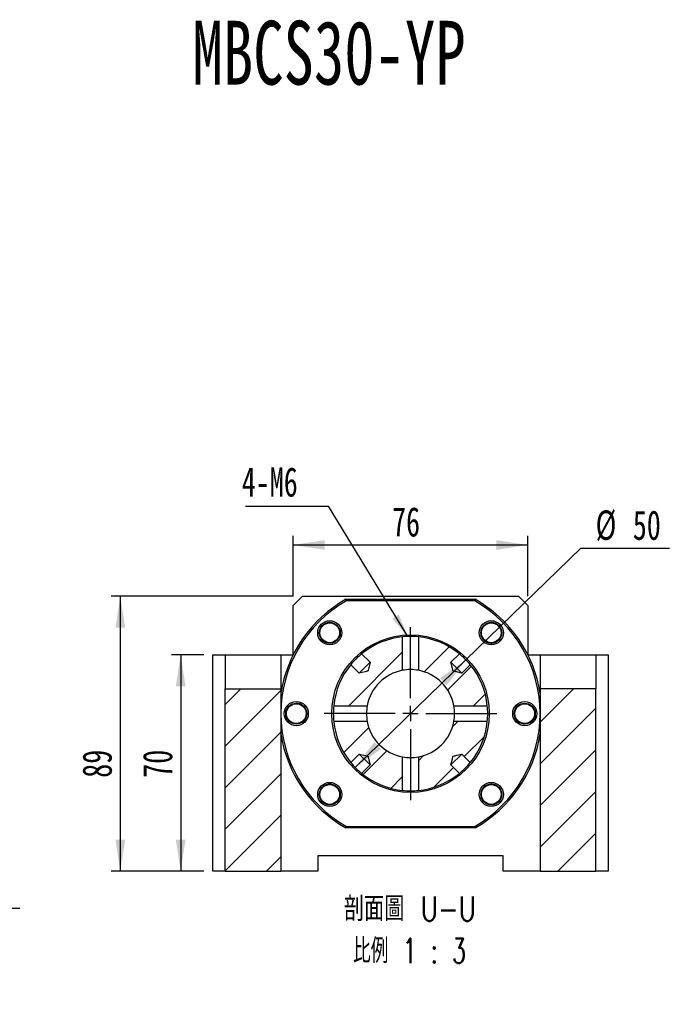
# Model space of a CAD drawing. Header units: millimetres. Extents: x 26 to 296, y 11 to 200.
# Tile 3 of 5: x 104 to 175, y 94 to 200. Entities that reach past the tile are written whole.
import ezdxf

# ---------------------------------------------------------------- set-up
doc = ezdxf.new("R2010")
doc.units = ezdxf.units.MM
doc.layers.add('圖層0', color=7, linetype='Continuous')
doc.styles.add('SLDTEXTSTYLE0', font='TXT', dxfattribs={"width": 0.7})
doc.styles.add('SLDTEXTSTYLE3', font='TXT', dxfattribs={"width": 0.7, "bigfont": 'bigfont'})
doc.styles.add('SLDTEXTSTYLE4', font='TXT', dxfattribs={"width": 0.75, "bigfont": 'bigfont'})
doc.styles.add('SLDTEXTSTYLE5', font='TXT', dxfattribs={"width": 0.65625, "bigfont": 'bigfont'})
doc.dimstyles.new('SLDDIMSTYLE2', dxfattribs={"dimtxt": 0.18, "dimasz": 2.5, "dimexe": 0, "dimexo": 0.0625, "dimgap": 0, "dimtad": 0, "dimtih": 1, "dimtoh": 1, "dimdec": 0, "dimrnd": 1e-09, "dimzin": 0, "dimdsep": 46, "dimtxsty": 'Standard', "dimsah": 1, "dimcen": 0.09, "dimadec": 0, "dimazin": 0, "dimtfac": 2.5, "dimtdec": 0, "dimtofl": 0, "dimtmove": 0, "dimatfit": 3, "dimfxl": 0, "dimfrac": 2, "dimtolj": 1, "dimtzin": 0, "dimarcsym": 0})
doc.dimstyles.new('SLDDIMSTYLE3', dxfattribs={"dimtxt": 3.389974, "dimasz": 2.5, "dimexe": 0, "dimexo": 0.0625, "dimgap": 0.847493, "dimtad": 1, "dimlfac": 3, "dimrnd": 1e-09, "dimzin": 12, "dimdsep": 46, "dimtxsty": 'SLDTEXTSTYLE0', "dimsah": 1, "dimcen": 0.09, "dimadec": 0, "dimazin": 3, "dimtfac": 1, "dimtofl": 0, "dimtmove": 0, "dimatfit": 3, "dimfxl": 0, "dimfrac": 2, "dimtolj": 1, "dimtzin": 12, "dimarcsym": 0})
doc.dimstyles.new('SLDDIMSTYLE4', dxfattribs={"dimtxt": 3.389974, "dimasz": 2.5, "dimexe": 0, "dimexo": 0.0625, "dimgap": 0.847493, "dimtad": 0, "dimtih": 1, "dimtoh": 1, "dimlfac": 3, "dimrnd": 1e-09, "dimzin": 12, "dimdsep": 46, "dimtxsty": 'SLDTEXTSTYLE0', "dimblk1": 'NONE', "dimsah": 1, "dimcen": 0, "dimadec": 0, "dimazin": 3, "dimtfac": 1, "dimtmove": 0, "dimatfit": 3, "dimldrblk": 'NONE', "dimfxl": 0, "dimfrac": 2, "dimtolj": 1, "dimtzin": 12, "dimarcsym": 0})
doc.dimstyles.new('SLDDIMSTYLE5', dxfattribs={"dimtxt": 3.389974, "dimasz": 2.5, "dimexe": 0, "dimexo": 0.0625, "dimgap": 0.847493, "dimtad": 0, "dimtih": 1, "dimtoh": 1, "dimlfac": 3, "dimrnd": 1e-09, "dimzin": 12, "dimdsep": 46, "dimtxsty": 'SLDTEXTSTYLE0', "dimsah": 1, "dimcen": 0, "dimadec": 0, "dimazin": 3, "dimtfac": 1, "dimtmove": 0, "dimatfit": 3, "dimfxl": 0, "dimfrac": 2, "dimtolj": 1, "dimtzin": 12, "dimarcsym": 0})

# ---------------------------------------------------------------- blocks, each defined once
blk = doc.blocks.new('SW_SYMBOL_HOLE_SPOT')
at = {"layer": '圖層0', "color": 0}
for p, q in [((0, 875), (0, 75)), ((1600, 75), (1600, 875)), ((0, 75), (1600, 75))]:
    blk.add_line(p, q, dxfattribs=at)
blk = doc.blocks.new('_D_5')
at = {"layer": '圖層0'}
for p, q in [((74.37, 143.18), (74.37, 136.51)), ((74.37, 136.51), (74.37, 104.41)), ((74.37, 104.41), (104.21, 104.41))]:
    blk.add_line(p, q, dxfattribs=at)
blk.add_solid([(74.37, 136.51), (73.85, 133.12), (74.9, 133.12)], dxfattribs=at)
at = {"layer": '圖層0', "xscale": 0.003964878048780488, "yscale": 0.003964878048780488, "zscale": 0.003964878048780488}
blk.add_blockref('SW_SYMBOL_HOLE_SPOT', (84.5, 104.8), dxfattribs=at)
at = {"layer": '圖層0', "char_height": 3.175, "attachment_point": 1}
for s, insert, style in [('4-', (75.96, 112.73), 'SLDTEXTSTYLE0'), ('%%c', (79.28, 112.73), 'SLDTEXTSTYLE0'), ('14\\M+18AAE\\M+19153\\M+18AD1\\M+190FA', (83.3, 112.73), 'SLDTEXTSTYLE3'), ('20', (91.7, 108.5), 'SLDTEXTSTYLE0')]:
    blk.add_mtext(s, dxfattribs=dict(at, insert=insert, style=style))
blk = doc.blocks.new('_NONE')
blk = doc.blocks.new('_D_8')
at = {"layer": '圖層0', "color": 7}
for p, q in [((124.07, 131.74), (120.59, 131.74)), ((121.59, 131.74), (121.59, 108.41)), ((124.07, 108.41), (120.59, 108.41))]:
    blk.add_line(p, q, dxfattribs=at)
for points in [[(121.59, 131.74), (121.07, 128.35), (122.11, 128.35)], [(121.59, 108.41), (122.11, 111.8), (121.07, 111.8)]]:
    blk.add_solid(points, dxfattribs=at)
at = {"layer": '圖層0', "color": 7, "insert": (117.5, 118.49), "char_height": 3.175, "attachment_point": 1, "rotation": 90, "style": 'SLDTEXTSTYLE0'}
blk.add_mtext('70', dxfattribs=at)
blk = doc.blocks.new('_D_9')
at = {"layer": '圖層0', "color": 7}
for p, q in [((133.73, 138.08), (114.07, 138.08)), ((115.07, 138.08), (115.07, 108.41)), ((124.07, 108.41), (114.07, 108.41))]:
    blk.add_line(p, q, dxfattribs=at)
for points in [[(115.07, 138.08), (114.55, 134.69), (115.59, 134.69)], [(115.07, 108.41), (115.59, 111.8), (114.55, 111.8)]]:
    blk.add_solid(points, dxfattribs=at)
at = {"layer": '圖層0', "color": 7, "insert": (110.97, 118.49), "char_height": 3.175, "attachment_point": 1, "rotation": 90, "style": 'SLDTEXTSTYLE0'}
blk.add_mtext('89', dxfattribs=at)
blk = doc.blocks.new('_D_10')
at = {"layer": '圖層0', "color": 7}
for p, q in [((133.73, 138.08), (133.73, 144.61)), ((159.07, 138.08), (159.07, 144.61)), ((133.73, 143.61), (159.07, 143.61))]:
    blk.add_line(p, q, dxfattribs=at)
for points in [[(133.73, 143.61), (137.12, 143.08), (137.12, 144.13)], [(159.07, 143.61), (155.68, 144.13), (155.68, 143.08)]]:
    blk.add_solid(points, dxfattribs=at)
at = {"layer": '圖層0', "color": 7, "insert": (144.41, 147.7), "char_height": 3.175, "attachment_point": 1, "style": 'SLDTEXTSTYLE0'}
blk.add_mtext('76', dxfattribs=at)
blk = doc.blocks.new('_D_11')
at = {"layer": '圖層0', "color": 7}
for p, q in [((152.38, 131.21), (164.79, 143.25)), ((164.79, 143.25), (174.37, 143.25)), ((140.42, 119.61), (152.38, 131.21))]:
    blk.add_line(p, q, dxfattribs=at)
for points in [[(152.38, 131.21), (149.59, 129.23), (150.31, 128.48)], [(140.42, 119.61), (143.22, 121.6), (142.49, 122.34)]]:
    blk.add_solid(points, dxfattribs=at)
at = {"layer": '圖層0', "color": 7, "char_height": 3.175, "attachment_point": 1, "style": 'SLDTEXTSTYLE0'}
for s, insert in [('%%c', (166.38, 147.34)), ('50', (170.4, 147.34))]:
    blk.add_mtext(s, dxfattribs=dict(at, insert=insert))
blk = doc.blocks.new('SW_NOTE_1')
at = {"layer": '圖層0', "color": 0, "char_height": 2.6458, "attachment_point": 2}
for s, insert, style in [('\\M+19655\\M+196CA\\M+19AA4 U-U', (8.6, 3.41), 'SLDTEXTSTYLE4'), ('\\M+194E4\\M+197E1 1 : 3', (8.56, -1.12), 'SLDTEXTSTYLE5')]:
    blk.add_mtext(s, dxfattribs=dict(at, insert=insert, style=style))
blk = doc.blocks.new('SW_NOTE_2')
at = {"layer": '圖層0', "color": 0}
blk.add_line((-8.96, 0), (0, 0), dxfattribs=at)
at = {"layer": '圖層0', "color": 0, "insert": (-9.35, 4.18), "char_height": 3.175, "attachment_point": 1, "style": 'SLDTEXTSTYLE0'}
blk.add_mtext('4-M6', dxfattribs=at)
blk = doc.blocks.new('SW_CENTERMARKSYMBOL_6')
at = {"layer": '圖層0', "color": 0}
for p, q in [((0, 1.67), (0, 9.33)), ((-1.67, 0), (-9.33, 0)), ((0, 0), (-0.83, 0)), ((0, 0), (0, 0.83)), ((0, 0), (0, -0.83)), ((0, 0), (0.83, 0)), ((1.67, 0), (9.33, 0)), ((0, -1.67), (0, -9.33))]:
    blk.add_line(p, q, dxfattribs=at)

msp = doc.modelspace()

# ---------------------------------------------------------------- hatches: boundary and pattern name
at = {"layer": '圖層0', "linetype": 'Continuous', "lineweight": 18}
h = msp.add_hatch(dxfattribs=at)
h.set_pattern_fill('ANSI31', color=256, style=0)
edge = h.paths.add_edge_path(flags=0)
edge.add_line((141.1273, 131.8638), (142.0406, 130.9505))
edge.add_spline(control_points=[(142.0406, 130.9505), (141.9665, 130.6537), (141.893, 130.3568), (141.8184, 130.0601), (141.8163, 130.0515), (141.8142, 130.043), (141.812, 130.0345), (141.8108, 130.0301), (141.8097, 130.0256), (141.8085, 130.0212), (141.8079, 130.0189), (141.8072, 130.0166), (141.8064, 130.0143), (141.806, 130.0131), (141.8055, 130.0118), (141.8049, 130.0107), (141.8044, 130.0099), (141.8038, 130.0092), (141.8032, 130.0086), (141.8023, 130.0079), (141.8013, 130.0074), (141.8002, 130.0069), (141.7956, 130.005), (141.7907, 130.0039), (141.7859, 130.0026), (141.7668, 129.9976), (141.7476, 129.9929), (141.7285, 129.9881), (141.6518, 129.9689), (141.5751, 129.9498), (141.4984, 129.9307), (141.2863, 129.8778), (141.0742, 129.8249), (140.8621, 129.772)], knot_values=[0.00942073, 0.00942073, 0.00942073, 0.00942073, 0.01217403, 0.01217403, 0.01217403, 0.01225313, 0.01225313, 0.01225313, 0.01229422, 0.01229422, 0.01229422, 0.01231586, 0.01231586, 0.01231586, 0.01232778, 0.01232778, 0.01232778, 0.01233592, 0.01233592, 0.01233592, 0.01234619, 0.01234619, 0.01234619, 0.01239115, 0.01239115, 0.01239115, 0.01256986, 0.01256986, 0.01256986, 0.01328466, 0.01328466, 0.01328466, 0.01526167, 0.01526167, 0.01526167, 0.01526167], weights=[1, 1, 1, 1, 1, 1, 1, 1, 1, 1, 1, 1, 1, 1, 1, 1, 1, 1, 1, 1, 1, 1, 1, 1, 1, 1, 1, 1, 1, 1, 1, 1, 1, 1], degree=3, periodic=0)
edge.add_line((140.8621, 129.772), (139.9488, 130.6853))
edge.add_arc((146.4011, 125.4115), 8.3333, 140.739098, 174.14572)
edge.add_line((138.1112, 126.2615), (141.7277, 126.2615))
edge.add_arc((146.4011, 125.4115), 4.75, 100.308326, 169.691674, ccw=False)
edge.add_line((145.5511, 130.0849), (145.5511, 133.7014))
edge.add_arc((146.4011, 125.4115), 8.3333, 95.85428, 129.260902)
h = msp.add_hatch(dxfattribs=at)
h.set_pattern_fill('ANSI31', color=256, style=0)
edge = h.paths.add_edge_path(flags=0)
edge.add_line((152.8533, 130.6853), (151.9401, 129.772))
edge.add_spline(control_points=[(151.9401, 129.772), (151.8823, 129.7864), (151.8245, 129.8008), (151.7668, 129.8152), (151.6428, 129.8462), (151.5187, 129.8771), (151.3947, 129.908), (151.3306, 129.924), (151.2665, 129.94), (151.2024, 129.956), (151.1693, 129.9642), (151.1362, 129.9725), (151.103, 129.9808), (151.0859, 129.9851), (151.0688, 129.9893), (151.0517, 129.9936), (151.0428, 129.9959), (151.0339, 129.9981), (151.0251, 130.0003), (151.0205, 130.0015), (151.0159, 130.0027), (151.0113, 130.004), (151.0089, 130.0046), (151.0065, 130.0053), (151.0041, 130.0061), (151.0029, 130.0065), (151.0016, 130.007), (151.0004, 130.0077), (150.9996, 130.0081), (150.9988, 130.0087), (150.9982, 130.0093), (150.9976, 130.01), (150.9972, 130.0108), (150.9968, 130.0116), (150.9949, 130.0156), (150.994, 130.0199), (150.9929, 130.024), (150.9884, 130.0406), (150.9844, 130.0573), (150.9802, 130.074), (150.9635, 130.1406), (150.9469, 130.2073), (150.9303, 130.274), (150.874, 130.4995), (150.8178, 130.725), (150.7616, 130.9505)], knot_values=[0.00166207, 0.00166207, 0.00166207, 0.00166207, 0.00219777, 0.00219777, 0.00219777, 0.00334818, 0.00334818, 0.00334818, 0.00394274, 0.00394274, 0.00394274, 0.00425004, 0.00425004, 0.00425004, 0.00440892, 0.00440892, 0.00440892, 0.00449113, 0.00449113, 0.00449113, 0.00453381, 0.00453381, 0.00453381, 0.00455627, 0.00455627, 0.00455627, 0.0045686, 0.0045686, 0.0045686, 0.00457682, 0.00457682, 0.00457682, 0.00458501, 0.00458501, 0.00458501, 0.00462423, 0.00462423, 0.00462423, 0.00477954, 0.00477954, 0.00477954, 0.00540072, 0.00540072, 0.00540072, 0.00750226, 0.00750226, 0.00750226, 0.00750226], weights=[1, 1, 1, 1, 1, 1, 1, 1, 1, 1, 1, 1, 1, 1, 1, 1, 1, 1, 1, 1, 1, 1, 1, 1, 1, 1, 1, 1, 1, 1, 1, 1, 1, 1, 1, 1, 1, 1, 1, 1, 1, 1, 1, 1, 1, 1], degree=3, periodic=0)
edge.add_line((150.7616, 130.9505), (151.6748, 131.8638))
edge.add_arc((146.4011, 125.4115), 8.3333, 50.739098, 84.14572)
edge.add_line((147.251, 133.7014), (147.251, 130.0849))
edge.add_arc((146.4011, 125.4115), 4.75, 10.308326, 79.691674, ccw=False)
edge.add_line((151.0744, 126.2615), (154.6909, 126.2615))
edge.add_arc((146.4011, 125.4115), 8.3333, 5.85428, 39.260902)
h = msp.add_hatch(dxfattribs=at)
h.set_pattern_fill('ANSI31', color=256, style=0)
h.paths.add_polyline_path([(126.4011, 128.0782), (126.4011, 108.4115), (132.4011, 108.4115), (132.4011, 128.0782)], flags=0)
h = msp.add_hatch(dxfattribs=at)
h.set_pattern_fill('ANSI31', color=256, style=0)
h.paths.add_polyline_path([(166.4011, 128.0782), (160.4011, 128.0782), (160.4011, 108.4115), (166.4011, 108.4115)], flags=0)
h = msp.add_hatch(dxfattribs=at)
h.set_pattern_fill('ANSI31', color=256, style=0)
edge = h.paths.add_edge_path(flags=0)
edge.add_spline(control_points=[(140.8621, 121.051), (141.0876, 120.9948), (141.3131, 120.9386), (141.5386, 120.8823), (141.6053, 120.8657), (141.672, 120.8491), (141.7386, 120.8324), (141.7553, 120.8282), (141.772, 120.8242), (141.7886, 120.8197), (141.7927, 120.8186), (141.797, 120.8177), (141.801, 120.8158), (141.8018, 120.8154), (141.8026, 120.815), (141.8033, 120.8144), (141.8039, 120.8138), (141.8045, 120.813), (141.8049, 120.8122), (141.8056, 120.811), (141.8061, 120.8097), (141.8065, 120.8085), (141.8073, 120.8061), (141.808, 120.8037), (141.8086, 120.8013), (141.8099, 120.7967), (141.8111, 120.7921), (141.8123, 120.7875), (141.8145, 120.7787), (141.8167, 120.7698), (141.819, 120.7609), (141.8233, 120.7438), (141.8275, 120.7267), (141.8318, 120.7096), (141.8401, 120.6764), (141.8484, 120.6433), (141.8566, 120.6102), (141.8726, 120.5461), (141.8886, 120.482), (141.9046, 120.4179), (141.9355, 120.2939), (141.9664, 120.1698), (141.9974, 120.0458), (142.0118, 119.9881), (142.0262, 119.9303), (142.0406, 119.8725)], knot_values=[0.00938143, 0.00938143, 0.00938143, 0.00938143, 0.01147332, 0.01147332, 0.01147332, 0.01209165, 0.01209165, 0.01209165, 0.01224624, 0.01224624, 0.01224624, 0.01228529, 0.01228529, 0.01228529, 0.01229344, 0.01229344, 0.01229344, 0.01230162, 0.01230162, 0.01230162, 0.0123139, 0.0123139, 0.0123139, 0.01233625, 0.01233625, 0.01233625, 0.01237874, 0.01237874, 0.01237874, 0.01246057, 0.01246057, 0.01246057, 0.01261871, 0.01261871, 0.01261871, 0.01292461, 0.01292461, 0.01292461, 0.01351644, 0.01351644, 0.01351644, 0.01466156, 0.01466156, 0.01466156, 0.01519481, 0.01519481, 0.01519481, 0.01519481], weights=[1, 1, 1, 1, 1, 1, 1, 1, 1, 1, 1, 1, 1, 1, 1, 1, 1, 1, 1, 1, 1, 1, 1, 1, 1, 1, 1, 1, 1, 1, 1, 1, 1, 1, 1, 1, 1, 1, 1, 1, 1, 1, 1, 1, 1, 1], degree=3, periodic=0)
edge.add_line((142.0406, 119.8725), (141.1273, 118.9593))
edge.add_arc((146.4011, 125.4115), 8.3333, 230.739098, 264.14572)
edge.add_line((145.5511, 117.1217), (145.5511, 120.7382))
edge.add_arc((146.4011, 125.4115), 4.75, 190.308326, 259.691674, ccw=False)
edge.add_line((141.7277, 124.5616), (138.1112, 124.5616))
edge.add_arc((146.4011, 125.4115), 8.3333, 185.85428, 219.260902)
edge.add_line((139.9488, 120.1378), (140.8621, 121.051))
h = msp.add_hatch(dxfattribs=at)
h.set_pattern_fill('ANSI31', color=256, style=0)
edge = h.paths.add_edge_path(flags=0)
edge.add_arc((146.4011, 125.4115), 8.3333, 275.85428, 309.260902)
edge.add_line((151.6748, 118.9593), (150.7616, 119.8725))
edge.add_spline(control_points=[(150.7616, 119.8725), (150.8178, 120.0981), (150.874, 120.3236), (150.9303, 120.5491), (150.9469, 120.6158), (150.9635, 120.6825), (150.9802, 120.7491), (150.9844, 120.7658), (150.9884, 120.7825), (150.9929, 120.799), (150.994, 120.8032), (150.9949, 120.8075), (150.9968, 120.8114), (150.9972, 120.8123), (150.9976, 120.8131), (150.9982, 120.8137), (150.9988, 120.8144), (150.9996, 120.815), (151.0004, 120.8154), (151.0016, 120.8161), (151.0029, 120.8166), (151.0041, 120.817), (151.0065, 120.8178), (151.0089, 120.8185), (151.0113, 120.8191), (151.0159, 120.8204), (151.0205, 120.8216), (151.0251, 120.8227), (151.0339, 120.825), (151.0428, 120.8272), (151.0517, 120.8294), (151.0688, 120.8337), (151.0859, 120.838), (151.103, 120.8423), (151.1362, 120.8506), (151.1693, 120.8588), (151.2024, 120.8671), (151.2665, 120.8831), (151.3306, 120.8991), (151.3947, 120.9151), (151.5187, 120.946), (151.6428, 120.9769), (151.7668, 121.0078), (151.8245, 121.0222), (151.8823, 121.0366), (151.9401, 121.051)], knot_values=[0.00938143, 0.00938143, 0.00938143, 0.00938143, 0.01147332, 0.01147332, 0.01147332, 0.01209165, 0.01209165, 0.01209165, 0.01224624, 0.01224624, 0.01224624, 0.01228529, 0.01228529, 0.01228529, 0.01229344, 0.01229344, 0.01229344, 0.01230162, 0.01230162, 0.01230162, 0.0123139, 0.0123139, 0.0123139, 0.01233625, 0.01233625, 0.01233625, 0.01237874, 0.01237874, 0.01237874, 0.01246057, 0.01246057, 0.01246057, 0.01261871, 0.01261871, 0.01261871, 0.01292461, 0.01292461, 0.01292461, 0.01351644, 0.01351644, 0.01351644, 0.01466156, 0.01466156, 0.01466156, 0.01519481, 0.01519481, 0.01519481, 0.01519481], weights=[1, 1, 1, 1, 1, 1, 1, 1, 1, 1, 1, 1, 1, 1, 1, 1, 1, 1, 1, 1, 1, 1, 1, 1, 1, 1, 1, 1, 1, 1, 1, 1, 1, 1, 1, 1, 1, 1, 1, 1, 1, 1, 1, 1, 1, 1], degree=3, periodic=0)
edge.add_line((151.9401, 121.051), (152.8533, 120.1378))
edge.add_arc((146.4011, 125.4115), 8.3333, 320.739098, 354.14572)
edge.add_line((154.6909, 124.5616), (151.0744, 124.5616))
edge.add_arc((146.4011, 125.4115), 4.75, 280.308326, 349.691674, ccw=False)
edge.add_line((147.251, 120.7382), (147.251, 117.1217))

# ---------------------------------------------------------------- linework, layer by layer
at = {"color": 7, "linetype": 'Continuous', "lineweight": 25}
for p, q in [((134.7344, 138.0782), (133.7344, 137.0782)), ((133.7344, 131.7558), (133.7344, 137.0782)), ((134.7344, 138.0782), (158.0677, 138.0782)), ((139.4309, 137.7449), (153.3712, 137.7449)), ((153.3273, 137.5782), (139.4749, 137.5782)), ((159.0677, 137.0782), (158.0677, 138.0782)), ((159.0677, 137.0782), (159.0677, 131.7558)), ((138.4266, 134.951), (138.5663, 134.8167)), ((145.5511, 130.0849), (145.5511, 133.7014)), ((147.251, 133.7014), (147.251, 130.0849)), ((155.9405, 133.386), (155.7778, 133.2168)), ((125.0677, 108.4115), (125.0677, 131.7449)), ((125.0677, 131.7449), (126.4011, 131.7449)), ((126.4011, 131.7449), (132.4011, 131.7449)), ((126.4011, 131.7449), (126.4011, 128.0782)), ((132.4011, 131.7449), (132.4011, 128.0782)), ((132.4011, 131.7449), (133.7289, 131.7449)), ((141.1273, 131.8638), (142.0406, 130.9505)), ((150.7616, 130.9505), (151.6748, 131.8638)), ((159.0732, 131.7449), (160.4011, 131.7449)), ((160.4011, 131.7449), (166.4011, 131.7449)), ((160.4011, 131.7449), (160.4011, 128.0782)), ((166.4011, 131.7449), (166.4011, 128.0782)), ((166.4011, 131.7449), (167.7344, 131.7449)), ((167.7344, 131.7449), (167.7344, 108.4115)), ((140.8621, 129.772), (139.9488, 130.6853)), ((142.0406, 130.9505), (140.8621, 129.772)), ((151.9401, 129.772), (150.7616, 130.9505)), ((152.8533, 130.6853), (151.9401, 129.772)), ((126.4011, 128.0782), (132.4011, 128.0782)), ((126.4011, 108.4115), (126.4011, 128.0782)), ((132.4011, 128.0782), (132.4011, 108.4115)), ((166.4011, 128.0782), (160.4011, 128.0782)), ((160.4011, 128.0782), (160.4011, 108.4115)), ((166.4011, 108.4115), (166.4011, 128.0782)), ((134.0168, 126.5182), (134.1676, 126.5211)), ((138.1112, 126.2615), (141.7277, 126.2615)), ((151.0744, 126.2615), (154.6909, 126.2615)), ((141.7277, 124.5616), (138.1112, 124.5616)), ((154.6909, 124.5616), (151.0744, 124.5616)), ((158.7853, 124.3049), (158.5719, 124.3007)), ((139.9488, 120.1378), (140.8621, 121.051)), ((140.8621, 121.051), (142.0406, 119.8725)), ((145.5511, 117.1217), (145.5511, 120.7382)), ((147.251, 120.7382), (147.251, 117.1217)), ((150.7616, 119.8725), (151.9401, 121.051)), ((151.9401, 121.051), (152.8533, 120.1378)), ((142.0406, 119.8725), (141.1273, 118.9593)), ((151.6748, 118.9593), (150.7616, 119.8725)), ((136.8616, 117.4371), (136.9194, 117.5085)), ((154.3755, 115.8721), (154.2362, 116.006)), ((153.3712, 113.0782), (139.4309, 113.0782)), ((139.4749, 113.2449), (153.3273, 113.2449)), ((156.4011, 110.0782), (136.4011, 110.0782)), ((136.4011, 110.0782), (136.4011, 108.4115)), ((156.4011, 108.4115), (156.4011, 110.0782)), ((126.4011, 108.4115), (125.0677, 108.4115)), ((126.4011, 108.4115), (132.4011, 108.4115)), ((136.4011, 108.4115), (132.4011, 108.4115)), ((160.4011, 108.4115), (156.4011, 108.4115)), ((160.4011, 108.4115), (166.4011, 108.4115)), ((167.7344, 108.4115), (166.4011, 108.4115))]:
    msp.add_line(p, q, dxfattribs=at)
at = {"color": 7, "linetype": 'Continuous', "lineweight": 25, "flags": 128}
for points in [[(142.0406, 130.9505), (141.8184, 130.0601), (141.812, 130.0345), (141.8085, 130.0212), (141.8064, 130.0143), (141.8049, 130.0107), (141.8032, 130.0086), (141.8002, 130.0069), (141.7859, 130.0026), (141.7285, 129.9881), (141.4984, 129.9307), (140.8621, 129.772)], [(151.9401, 129.772), (151.7668, 129.8152), (151.3947, 129.908), (151.2024, 129.956), (151.103, 129.9808), (151.0517, 129.9936), (151.0251, 130.0003), (151.0113, 130.004), (151.0041, 130.0061), (151.0004, 130.0077), (150.9982, 130.0093), (150.9968, 130.0116), (150.9929, 130.024), (150.9802, 130.074), (150.9303, 130.274), (150.7616, 130.9505)], [(140.8621, 121.051), (141.5386, 120.8823), (141.7386, 120.8324), (141.7886, 120.8197), (141.801, 120.8158), (141.8033, 120.8144), (141.8049, 120.8122), (141.8065, 120.8085), (141.8086, 120.8013), (141.8123, 120.7875), (141.819, 120.7609), (141.8318, 120.7096), (141.8566, 120.6102), (141.9046, 120.4179), (141.9974, 120.0458), (142.0406, 119.8725)], [(150.7616, 119.8725), (150.9303, 120.5491), (150.9802, 120.7491), (150.9929, 120.799), (150.9968, 120.8114), (150.9982, 120.8137), (151.0004, 120.8154), (151.0041, 120.817), (151.0113, 120.8191), (151.0251, 120.8227), (151.0517, 120.8294), (151.103, 120.8423), (151.2024, 120.8671), (151.3947, 120.9151), (151.7668, 121.0078), (151.9401, 121.051)]]:
    msp.add_lwpolyline(points, dxfattribs=at)
at = {"color": 7, "linetype": 'Continuous', "lineweight": 25}
for centre, radius in [((137.6801, 134.1325), 1.3), ((137.6801, 134.1325), 1.1333), ((137.6801, 134.1325), 1.0667), ((155.122, 134.1325), 1.3), ((155.122, 134.1325), 1.1333), ((155.122, 134.1325), 1.0667), ((146.4011, 125.4115), 8.5), ((134.0677, 125.4115), 1.3), ((134.0677, 125.4115), 1.1333), ((134.0677, 125.4115), 1.0667), ((158.7344, 125.4115), 1.3), ((158.7344, 125.4115), 1.1333), ((158.7344, 125.4115), 1.0667), ((137.6801, 116.6906), 1.3), ((155.122, 116.6906), 1.3), ((137.6801, 116.6906), 1.1333), ((137.6801, 116.6906), 1.0667), ((155.122, 116.6906), 1.1333), ((155.122, 116.6906), 1.0667)]:
    msp.add_circle(centre, radius, dxfattribs=at)
for radius, start, end in [(14.1667, 119.472932, 171.202589), (14, 119.651845, 240.348155), (14, 299.651845, 60.348155), (14.1667, 8.797411, 60.527068), (8.3333, 95.85428, 129.260902), (8.3333, 84.14572, 95.85428), (8.3333, 50.739098, 84.14572), (8.3333, 129.260902, 140.739098), (8.3333, 39.260902, 50.739098), (8.3333, 140.739098, 174.14572), (8.3333, 5.85428, 39.260902), (4.75, 100.308326, 169.691674), (4.75, 79.691674, 100.308326), (4.75, 10.308326, 79.691674), (8.3333, 174.14572, 185.85428), (4.75, 169.691674, 190.308326), (4.75, 349.691674, 10.308326), (8.3333, 354.14572, 5.85428), (8.3333, 185.85428, 219.260902), (4.75, 190.308326, 259.691674), (4.75, 280.308326, 349.691674), (8.3333, 320.739098, 354.14572), (14.1667, 188.797411, 240.527068), (14.1667, 299.472932, 351.202589), (8.3333, 219.260902, 230.739098), (4.75, 259.691674, 280.308326), (8.3333, 309.260902, 320.739098), (8.3333, 230.739098, 264.14572), (8.3333, 275.85428, 309.260902), (8.3333, 264.14572, 275.85428)]:
    msp.add_arc((146.4011, 125.4115), radius, start, end, dxfattribs=at)
for points in [[(139.4749, 137.5782), (139.4602, 137.6338), (139.4455, 137.6893), (139.4309, 137.7449)], [(153.3712, 137.7449), (153.3566, 137.6893), (153.342, 137.6338), (153.3273, 137.5782)], [(139.4749, 113.2449), (139.4602, 113.1893), (139.4455, 113.1338), (139.4309, 113.0782)], [(153.3712, 113.0782), (153.3566, 113.1338), (153.342, 113.1893), (153.3273, 113.2449)]]:
    msp.add_open_spline(points, degree=3, dxfattribs=at)
for points, knots in [([(138.4986, 133.386), (138.5967, 133.4936), (138.6729, 133.6201), (138.7715, 133.8934), (138.7935, 134.0399), (138.7798, 134.3298), (138.7436, 134.4741), (138.6215, 134.7339), (138.5342, 134.8529), (138.4266, 134.951)], [0, 0, 0, 0, 0.25, 0.25, 0.5, 0.5, 0.75, 0.75, 1, 1, 1, 1]), ([(137.9703, 133.0424), (138.0832, 133.086), (138.2176, 133.138), (138.368, 133.2534), (138.437, 133.3158), (138.4831, 133.3684), (138.4986, 133.386)], [0, 0, 0, 0, 0.56321888, 0.67135269, 0.88967782, 1, 1, 1, 1]), ([(154.0564, 133.7724), (154.0666, 133.7432), (154.0984, 133.653), (154.1743, 133.5319), (154.2719, 133.408), (154.3408, 133.3455), (154.3755, 133.314)], [0, 0, 0, 0, 0.16402988, 0.50719848, 0.75162538, 1, 1, 1, 1]), ([(154.3755, 133.314), (154.4831, 133.2159), (154.6096, 133.1397), (154.8829, 133.0411), (155.0294, 133.0191), (155.3194, 133.0328), (155.4636, 133.069), (155.7234, 133.1911), (155.8424, 133.2784), (155.9405, 133.386)], [0, 0, 0, 0, 0.25, 0.25, 0.5, 0.5, 0.75, 0.75, 1, 1, 1, 1]), ([(135.1744, 125.4624), (135.1677, 125.6079), (135.1321, 125.7512), (135.0086, 126.0142), (134.9205, 126.1334), (134.7058, 126.3287), (134.5783, 126.4051), (134.3082, 126.5024), (134.1623, 126.5249), (134.0168, 126.5182)], [0, 0, 0, 0, 0.25, 0.25, 0.5, 0.5, 0.75, 0.75, 1, 1, 1, 1]), ([(135.0353, 124.8234), (135.0357, 124.824), (135.0714, 124.8767), (135.1175, 124.9984), (135.1636, 125.1655), (135.1809, 125.3229), (135.1766, 125.4157), (135.1744, 125.4624)], [0, 0, 0, 0, 0.00348578, 0.28766189, 0.58007913, 0.78835762, 1, 1, 1, 1]), ([(157.6918, 125.8339), (157.6906, 125.8313), (157.6626, 125.7698), (157.6404, 125.6567), (157.6208, 125.5004), (157.6254, 125.4075), (157.6278, 125.3606)], [0, 0, 0, 0, 0.01817719, 0.42121882, 0.70829117, 1, 1, 1, 1]), ([(157.6278, 125.3606), (157.6344, 125.2152), (157.67, 125.0719), (157.7935, 124.8089), (157.8816, 124.6897), (158.0963, 124.4944), (158.2238, 124.418), (158.494, 124.3207), (158.6398, 124.2982), (158.7853, 124.3049)], [0, 0, 0, 0, 0.25, 0.25, 0.5, 0.5, 0.75, 0.75, 1, 1, 1, 1]), ([(138.4266, 117.5091), (138.319, 117.6072), (138.1925, 117.6834), (137.9192, 117.7819), (137.7727, 117.804), (137.4828, 117.7903), (137.3385, 117.7541), (137.0787, 117.6319), (136.9597, 117.5447), (136.8616, 117.4371)], [0, 0, 0, 0, 0.25, 0.25, 0.5, 0.5, 0.75, 0.75, 1, 1, 1, 1]), ([(138.7906, 116.9047), (138.7873, 116.9236), (138.7731, 117.0044), (138.7155, 117.141), (138.6288, 117.2915), (138.53, 117.415), (138.4612, 117.4775), (138.4266, 117.5091)], [0, 0, 0, 0, 0.0800009, 0.34235718, 0.61232181, 0.80460811, 1, 1, 1, 1]), ([(154.3035, 117.4371), (154.2054, 117.3295), (154.1292, 117.203), (154.0306, 116.9297), (154.0086, 116.7832), (154.0223, 116.4932), (154.0585, 116.349), (154.1807, 116.0892), (154.2679, 115.9702), (154.3755, 115.8721)], [0, 0, 0, 0, 0.25, 0.25, 0.5, 0.5, 0.75, 0.75, 1, 1, 1, 1]), ([(154.7492, 117.741), (154.6653, 117.7077), (154.494, 117.6398), (154.3678, 117.5055), (154.3035, 117.4371)], [0, 0, 0, 0, 0.49051046, 1, 1, 1, 1])]:
    msp.add_open_spline(points, degree=3, knots=knots, dxfattribs=at)

# ---------------------------------------------------------------- block references
at = {"layer": '圖層0', "color": 7}
for name, p in [('SW_NOTE_2', (137.534, 147.8127)), ('SW_CENTERMARKSYMBOL_6', (146.4011, 125.4115))]:
    msp.add_blockref(name, p, dxfattribs=at)
at = {"layer": '圖層0'}
msp.add_blockref('SW_NOTE_1', (137.7286, 102.2688), dxfattribs=at)

# ---------------------------------------------------------------- texts
at = {"layer": '圖層0', "color": 7, "insert": (122.8678, 200.1623), "char_height": 6.87917, "attachment_point": 1, "style": 'SLDTEXTSTYLE0'}
msp.add_mtext('MBCS30-YP', dxfattribs=at)

# ---------------------------------------------------------------- dimensions: what is measured, and where the dimension line sits
at = {"layer": '圖層0', "color": 7}
dim = msp.add_linear_dim(base=(159.0677, 143.6058), p1=(133.7344, 137.0782), p2=(159.0677, 137.0782), dimstyle='SLDDIMSTYLE3', dxfattribs=at)
dim.commit()
dim.dimension.update_dxf_attribs({"geometry": '_D_10', "text_midpoint": (146.4011, 143.6058), "dimtype": 160})
dim = msp.add_diameter_dim_2p(p1=(152.3823, 131.2141), p2=(140.4198, 119.609), dimstyle='SLDDIMSTYLE5', dxfattribs=at)
dim.commit()
dim.dimension.update_dxf_attribs({"geometry": '_D_11', "text_midpoint": (170.3742, 145.7867), "dimtype": 163})
at = {"layer": '圖層0'}
dim = msp.add_diameter_dim_2p(p1=(74.3743, 143.1761), p2=(74.3743, 136.5094), text='4-%%c14完全貫穿\\P{\\fGDT;v}<>', dimstyle='SLDDIMSTYLE4', override={"dimpost": '<>'}, dxfattribs=at)
dim.commit()
dim.dimension.update_dxf_attribs({"geometry": '_D_5', "text_midpoint": (90.0846, 108.641), "dimtype": 163})
at = {"layer": '圖層0', "color": 7}
for base, p1, picture, middle in [((115.0677, 108.4115), (134.7344, 138.0782), '_D_9', (115.0677, 120.4781)), ((121.5914, 108.4115), (125.0677, 131.7449), '_D_8', (121.5914, 120.4781))]:
    dim = msp.add_linear_dim(base=base, p1=p1, p2=(125.0677, 108.4115), angle=90, dimstyle='SLDDIMSTYLE3', dxfattribs=at)
    dim.commit()
    dim.dimension.update_dxf_attribs({"geometry": picture, "text_midpoint": middle, "dimtype": 160})

# ---------------------------------------------------------------- leaders
msp.add_leader([(146.0948, 133.7392), (137.534, 147.8127)], dimstyle='SLDDIMSTYLE2', dxfattribs=at)

doc.saveas('drawing.dxf')
